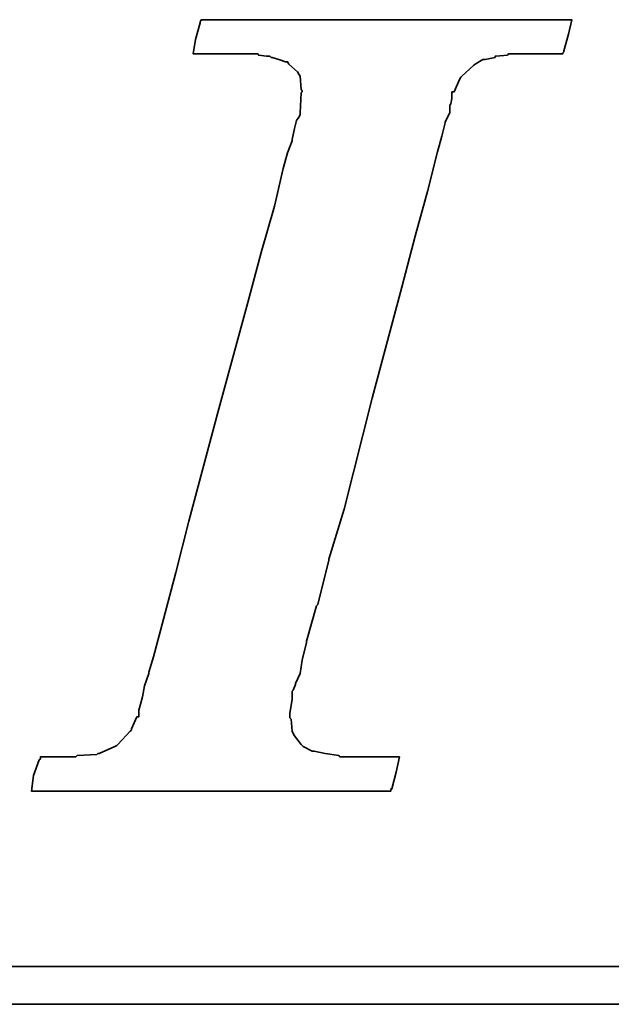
# Model space of a CAD drawing. Header units: millimetres. Extents: x -35 to 371, y -58 to 75.
# Tile 38 of 123: x 112.469 to 113.283, y 1.12 to 2.474. Entities that reach past the tile are written whole.
import ezdxf

# ---------------------------------------------------------------- set-up
doc = ezdxf.new("R2010")
doc.units = ezdxf.units.MM
doc.layers.add('DIM', color=4, linetype='Continuous')
doc.layers.add('layer 1', color=7, linetype='Continuous')

# ---------------------------------------------------------------- blocks, each defined once
blk = doc.blocks.new('TBI MOTION logo(完整正式版)')
at = {"layer": 'layer 1', "color": 22, "lineweight": 35}
for points, knots in [([(-40.59125, -7.94375), (-40.59125, -7.94375), (-40.97375, -7.94375), (-40.97375, -7.94375), (-40.97375, -7.94375), (-40.97375, -7.94375), (-41.38125, -7.94375), (-41.38125, -7.94375), (-41.38125, -7.94375), (-41.38125, -7.94375), (-41.54875, -7.94375), (-41.54875, -7.94375), (-41.54875, -7.94375), (-41.54875, -7.94375), (-41.59875, -7.94375), (-41.59875, -7.94375), (-41.59875, -7.94375), (-41.59875, -7.94375), (-41.88375, -7.94375), (-41.88375, -7.94375), (-41.88375, -7.94375), (-41.88375, -7.94375), (-41.90875, -7.91875), (-41.90875, -7.91875), (-41.90875, -7.91875), (-41.90875, -7.91875), (-42.19875, -7.87125), (-42.19875, -7.87125), (-42.19875, -7.87125), (-42.19875, -7.87125), (-42.43875, -7.82375), (-42.43875, -7.82375), (-42.43875, -7.82375), (-42.43875, -7.82375), (-42.45875, -7.82375), (-42.45875, -7.82375), (-42.45875, -7.82375), (-42.45875, -7.82375), (-42.48625, -7.82375), (-42.48625, -7.82375), (-42.48625, -7.82375), (-42.48625, -7.82375), (-42.67625, -7.72375), (-42.67625, -7.72375), (-42.67625, -7.72375), (-42.67625, -7.72375), (-42.70125, -7.70375), (-42.70125, -7.70375), (-42.70125, -7.70375), (-42.70125, -7.70375), (-42.72375, -7.67875), (-42.72375, -7.67875), (-42.72375, -7.67875), (-42.72375, -7.67875), (-42.86875, -7.48875), (-42.86875, -7.48875), (-42.86875, -7.48875), (-42.86875, -7.48875), (-42.89375, -7.43875), (-42.89375, -7.43875), (-42.89375, -7.43875), (-42.89375, -7.43875), (-42.91875, -7.38875), (-42.91875, -7.38875), (-42.91875, -7.38875), (-42.91875, -7.38875), (-42.93875, -7.12875), (-42.93875, -7.12875), (-42.93875, -7.12875), (-42.93875, -7.12875), (-42.96375, -7.10375), (-42.96375, -7.10375), (-42.96375, -7.10375), (-42.96375, -7.10375), (-42.96375, -7.05375), (-42.96375, -7.05375), (-42.96375, -7.05375), (-42.96375, -7.05375), (-42.96375, -7.00875), (-42.96375, -7.00875), (-42.96375, -7.00875), (-42.96375, -7.00875), (-42.91875, -6.69625), (-42.91875, -6.69625), (-42.91875, -6.69625), (-42.91875, -6.69625), (-42.91875, -6.62375), (-42.91875, -6.62375), (-42.91875, -6.62375), (-42.91875, -6.62375), (-42.91875, -6.59625), (-42.91875, -6.59625), (-42.91875, -6.59625), (-42.91875, -6.59625), (-42.91875, -6.57375), (-42.91875, -6.57375), (-42.91875, -6.57375), (-42.91875, -6.57375), (-42.91875, -6.52875), (-42.91875, -6.52875), (-42.91875, -6.52875), (-42.91875, -6.52875), (-42.89375, -6.50375), (-42.89375, -6.50375), (-42.89375, -6.50375), (-42.89375, -6.50375), (-42.84375, -6.38375), (-42.84375, -6.38375), (-42.84375, -6.38375), (-42.84375, -6.38375), (-42.84375, -6.35875), (-42.84375, -6.35875), (-42.84375, -6.35875), (-42.84375, -6.35875), (-42.74625, -6.14375), (-42.74625, -6.14375), (-42.74625, -6.14375), (-42.74625, -6.14375), (-42.70125, -5.85375), (-42.70125, -5.85375), (-42.70125, -5.85375), (-42.70125, -5.85375), (-42.60375, -5.47125), (-42.60375, -5.47125), (-42.60375, -5.47125), (-42.60375, -5.47125), (-42.60375, -5.44875), (-42.60375, -5.44875), (-42.60375, -5.44875), (-42.60375, -5.44875), (-42.38875, -4.67875), (-42.38875, -4.67875), (-42.38875, -4.67875), (-42.38875, -4.67875), (-42.36375, -4.65375), (-42.36375, -4.65375), (-42.36375, -4.65375), (-42.36375, -4.65375), (-42.12375, -3.69625), (-42.12375, -3.69625), (-42.12375, -3.69625), (-42.12375, -3.69625), (-42.12375, -3.67374), (-42.12375, -3.67374), (-42.12375, -3.67374), (-42.12375, -3.67374), (-41.78875, -2.59374), (-41.78875, -2.59374), (-41.78875, -2.59374), (-41.78875, -2.59374), (-41.18875, -0.19375), (-41.18875, -0.19375), (-41.18875, -0.19375), (-41.18875, -0.19375), (-40.54375, 2.20624), (-40.54375, 2.20624), (-40.54375, 2.20624), (-40.54375, 2.20624), (-40.25375, 3.30875), (-40.25375, 3.30875), (-40.25375, 3.30875), (-40.25375, 3.30875), (-39.98875, 4.27125), (-39.98875, 4.27125), (-39.98875, 4.27125), (-39.98875, 4.27125), (-39.77375, 5.13125), (-39.77375, 5.13125), (-39.77375, 5.13125), (-39.77375, 5.13125), (-39.67875, 5.47125), (-39.67875, 5.47125), (-39.67875, 5.47125), (-39.67875, 5.47125), (-39.60375, 5.75625), (-39.60375, 5.75625), (-39.60375, 5.75625), (-39.60375, 5.75625), (-39.60375, 5.78125), (-39.60375, 5.78125), (-39.60375, 5.78125), (-39.60375, 5.78125), (-39.50875, 5.97125), (-39.50875, 5.97125), (-39.50875, 5.97125), (-39.50875, 5.97125), (-39.50875, 6.13875), (-39.50875, 6.13875), (-39.50875, 6.13875), (-39.50875, 6.13875), (-39.48625, 6.16625), (-39.48625, 6.16625), (-39.48625, 6.16625), (-39.48625, 6.16625), (-39.46125, 6.28625), (-39.46125, 6.28625), (-39.46125, 6.28625), (-39.46125, 6.28625), (-39.46125, 6.42625), (-39.46125, 6.42625), (-39.46125, 6.42625), (-39.46125, 6.42625), (-39.41375, 6.42625), (-39.41375, 6.42625), (-39.41375, 6.42625), (-39.41375, 6.42625), (-39.29375, 6.69125), (-39.29375, 6.69125), (-39.29375, 6.69125), (-39.29375, 6.69125), (-39.26875, 6.74125), (-39.26875, 6.74125), (-39.26875, 6.74125), (-39.26875, 6.74125), (-39.24375, 6.76625), (-39.24375, 6.76625), (-39.24375, 6.76625), (-39.24375, 6.76625), (-38.98375, 7.00624), (-38.98375, 7.00624), (-38.98375, 7.00624), (-38.98375, 7.00624), (-38.95625, 7.02624), (-38.95625, 7.02624), (-38.95625, 7.02624), (-38.95625, 7.02624), (-38.78875, 7.12624), (-38.78875, 7.12624), (-38.78875, 7.12624), (-38.78875, 7.12624), (-38.76375, 7.12624), (-38.76375, 7.12624), (-38.76375, 7.12624), (-38.76375, 7.12624), (-38.74375, 7.12624), (-38.74375, 7.12624), (-38.74375, 7.12624), (-38.74375, 7.12624), (-38.52875, 7.17125), (-38.52875, 7.17125), (-38.52875, 7.17125), (-38.52875, 7.17125), (-38.52875, 7.19624), (-38.52875, 7.19624), (-38.52875, 7.19624), (-38.52875, 7.19624), (-38.50375, 7.19624), (-38.50375, 7.19624), (-38.50375, 7.19624), (-38.50375, 7.19624), (-38.26125, 7.21875), (-38.26125, 7.21875), (-38.26125, 7.21875), (-38.26125, 7.21875), (-38.23875, 7.24624), (-38.23875, 7.24624), (-38.23875, 7.24624), (-38.23875, 7.24624), (-38.21625, 7.24624), (-38.21625, 7.24624), (-38.21625, 7.24624), (-38.21625, 7.24624), (-38.18875, 7.24624), (-38.18875, 7.24624), (-38.18875, 7.24624), (-38.18875, 7.24624), (-37.90375, 7.24624), (-37.90375, 7.24624), (-37.90375, 7.24624), (-37.90375, 7.24624), (-37.85375, 7.24624), (-37.85375, 7.24624), (-37.85375, 7.24624), (-37.85375, 7.24624), (-37.75875, 7.24624), (-37.75875, 7.24624), (-37.75875, 7.24624), (-37.75875, 7.24624), (-37.42375, 7.24624), (-37.42375, 7.24624), (-37.42375, 7.24624), (-37.42375, 7.24624), (-37.08875, 7.24624), (-37.08875, 7.24624), (-37.08875, 7.24624), (-37.08875, 7.24624), (-37.06375, 7.24624), (-37.06375, 7.24624), (-37.06375, 7.24624), (-37.06375, 7.24624), (-37.06375, 7.26624), (-37.06375, 7.26624), (-37.06375, 7.26624), (-37.06375, 7.26624), (-37.03875, 7.29125), (-37.03875, 7.29125), (-37.03875, 7.29125), (-37.03875, 7.29125), (-37.03875, 7.31625), (-37.03875, 7.31625), (-37.03875, 7.31625), (-37.03875, 7.31625), (-36.94125, 7.67625), (-36.94125, 7.67625), (-36.94125, 7.67625), (-36.94125, 7.67625), (-36.86875, 7.98625), (-36.86875, 7.98625), (-36.86875, 7.98625), (-36.86875, 7.98625), (-36.98875, 7.98625), (-36.98875, 7.98625), (-36.98875, 7.98625), (-36.98875, 7.98625), (-37.42375, 7.98625), (-37.42375, 7.98625), (-37.42375, 7.98625), (-37.42375, 7.98625), (-37.94875, 7.98625), (-37.94875, 7.98625), (-37.94875, 7.98625), (-37.94875, 7.98625), (-38.57375, 7.98625), (-38.57375, 7.98625), (-38.57375, 7.98625), (-38.57375, 7.98625), (-39.29375, 7.98625), (-39.29375, 7.98625), (-39.29375, 7.98625), (-39.29375, 7.98625), (-40.82875, 7.98625), (-40.82875, 7.98625), (-40.82875, 7.98625), (-40.82875, 7.98625), (-42.36375, 7.98625), (-42.36375, 7.98625), (-42.36375, 7.98625), (-42.36375, 7.98625), (-43.08375, 7.98625), (-43.08375, 7.98625), (-43.08375, 7.98625), (-43.08375, 7.98625), (-43.70875, 7.98625), (-43.70875, 7.98625), (-43.70875, 7.98625), (-43.70875, 7.98625), (-44.23375, 7.98625), (-44.23375, 7.98625), (-44.23375, 7.98625), (-44.23375, 7.98625), (-44.66875, 7.98625), (-44.66875, 7.98625), (-44.66875, 7.98625), (-44.66875, 7.98625), (-44.88375, 7.98625), (-44.88375, 7.98625), (-44.88375, 7.98625), (-44.88375, 7.98625), (-44.90875, 7.94125), (-44.90875, 7.94125), (-44.90875, 7.94125), (-44.90875, 7.94125), (-44.90875, 7.91625), (-44.90875, 7.91625), (-44.90875, 7.91625), (-44.90875, 7.91625), (-45.00375, 7.55625), (-45.00375, 7.55625), (-45.00375, 7.55625), (-45.00375, 7.55625), (-45.05375, 7.24624), (-45.05375, 7.24624), (-45.05375, 7.24624), (-45.05375, 7.24624), (-44.61875, 7.24624), (-44.61875, 7.24624), (-44.61875, 7.24624), (-44.61875, 7.24624), (-44.11375, 7.24624), (-44.11375, 7.24624), (-44.11375, 7.24624), (-44.11375, 7.24624), (-43.99375, 7.24624), (-43.99375, 7.24624), (-43.99375, 7.24624), (-43.99375, 7.24624), (-43.94625, 7.24624), (-43.94625, 7.24624), (-43.94625, 7.24624), (-43.94625, 7.24624), (-43.92374, 7.24624), (-43.92374, 7.24624), (-43.92374, 7.24624), (-43.92374, 7.24624), (-43.65875, 7.24624), (-43.65875, 7.24624), (-43.65875, 7.24624), (-43.65875, 7.24624), (-43.63875, 7.21875), (-43.63875, 7.21875), (-43.63875, 7.21875), (-43.63875, 7.21875), (-43.46875, 7.19624), (-43.46875, 7.19624), (-43.46875, 7.19624), (-43.46875, 7.19624), (-43.39875, 7.19624), (-43.39875, 7.19624), (-43.39875, 7.19624), (-43.39875, 7.19624), (-43.37125, 7.17125), (-43.37125, 7.17125), (-43.37125, 7.17125), (-43.37125, 7.17125), (-43.34875, 7.17125), (-43.34875, 7.17125), (-43.34875, 7.17125), (-43.34875, 7.17125), (-43.20375, 7.12624), (-43.20375, 7.12624), (-43.20375, 7.12624), (-43.20375, 7.12624), (-43.05875, 7.07624), (-43.05875, 7.07624), (-43.05875, 7.07624), (-43.05875, 7.07624), (-43.01375, 7.07624), (-43.01375, 7.07624), (-43.01375, 7.07624), (-43.01375, 7.07624), (-42.98875, 7.02624), (-42.98875, 7.02624), (-42.98875, 7.02624), (-42.98875, 7.02624), (-42.79875, 6.86125), (-42.79875, 6.86125), (-42.79875, 6.86125), (-42.79875, 6.86125), (-42.77375, 6.81125), (-42.77375, 6.81125), (-42.77375, 6.81125), (-42.77375, 6.81125), (-42.74625, 6.76625), (-42.74625, 6.76625), (-42.74625, 6.76625), (-42.74625, 6.76625), (-42.72375, 6.47625), (-42.72375, 6.47625), (-42.72375, 6.47625), (-42.72375, 6.47625), (-42.70125, 6.45124), (-42.70125, 6.45124), (-42.70125, 6.45124), (-42.70125, 6.45124), (-42.70125, 6.42625), (-42.70125, 6.42625), (-42.70125, 6.42625), (-42.70125, 6.42625), (-42.72375, 6.40625), (-42.72375, 6.40625), (-42.72375, 6.40625), (-42.72375, 6.40625), (-42.74625, 5.97125), (-42.74625, 5.97125), (-42.74625, 5.97125), (-42.74625, 5.97125), (-42.74625, 5.94625), (-42.74625, 5.94625), (-42.74625, 5.94625), (-42.74625, 5.94625), (-42.74625, 5.92625), (-42.74625, 5.92625), (-42.74625, 5.92625), (-42.74625, 5.92625), (-42.77375, 5.87625), (-42.77375, 5.87625), (-42.77375, 5.87625), (-42.77375, 5.87625), (-42.81875, 5.80625), (-42.81875, 5.80625), (-42.81875, 5.80625), (-42.81875, 5.80625), (-42.86875, 5.63625), (-42.86875, 5.63625), (-42.86875, 5.63625), (-42.86875, 5.63625), (-42.91875, 5.39625), (-42.91875, 5.39625), (-42.91875, 5.39625), (-42.91875, 5.39625), (-42.91875, 5.37124), (-42.91875, 5.37124), (-42.91875, 5.37124), (-42.91875, 5.37124), (-43.01375, 5.10874), (-43.01375, 5.10874), (-43.01375, 5.10874), (-43.01375, 5.10874), (-43.10875, 4.77124), (-43.10875, 4.77124), (-43.10875, 4.77124), (-43.10875, 4.77124), (-43.29875, 3.95625), (-43.29875, 3.95625), (-43.29875, 3.95625), (-43.29875, 3.95625), (-43.58875, 2.95125), (-43.58875, 2.95125), (-43.58875, 2.95125), (-43.58875, 2.95125), (-43.87375, 1.87125), (-43.87375, 1.87125), (-43.87375, 1.87125), (-43.87375, 1.87125), (-44.52625, -0.50374), (-44.52625, -0.50374), (-44.52625, -0.50374), (-44.52625, -0.50374), (-45.14875, -2.85375), (-45.14875, -2.85375), (-45.14875, -2.85375), (-45.14875, -2.85375), (-45.43375, -3.95875), (-45.43375, -3.95875), (-45.43375, -3.95875), (-45.43375, -3.95875), (-45.69875, -4.96875), (-45.69875, -4.96875), (-45.69875, -4.96875), (-45.69875, -4.96875), (-45.91375, -5.78375), (-45.91375, -5.78375), (-45.91375, -5.78375), (-45.91375, -5.78375), (-46.01375, -6.11875), (-46.01375, -6.11875), (-46.01375, -6.11875), (-46.01375, -6.11875), (-46.01375, -6.14375), (-46.01375, -6.14375), (-46.01375, -6.14375), (-46.01375, -6.14375), (-46.10875, -6.40875), (-46.10875, -6.40875), (-46.10875, -6.40875), (-46.10875, -6.40875), (-46.15375, -6.64875), (-46.15375, -6.64875), (-46.15375, -6.64875), (-46.15375, -6.64875), (-46.20375, -6.83875), (-46.20375, -6.83875), (-46.20375, -6.83875), (-46.20375, -6.83875), (-46.22875, -6.93375), (-46.22875, -6.93375), (-46.22875, -6.93375), (-46.22875, -6.93375), (-46.22875, -7.07875), (-46.22875, -7.07875), (-46.22875, -7.07875), (-46.22875, -7.07875), (-46.27375, -7.07875), (-46.27375, -7.07875), (-46.27375, -7.07875), (-46.27375, -7.07875), (-46.39375, -7.34375), (-46.39375, -7.34375), (-46.39375, -7.34375), (-46.39375, -7.34375), (-46.39375, -7.36875), (-46.39375, -7.36875), (-46.39375, -7.36875), (-46.39375, -7.36875), (-46.42125, -7.38875), (-46.42125, -7.38875), (-46.42125, -7.38875), (-46.42125, -7.38875), (-46.68375, -7.67875), (-46.68375, -7.67875), (-46.68375, -7.67875), (-46.68375, -7.67875), (-46.70875, -7.70375), (-46.70875, -7.70375), (-46.70875, -7.70375), (-46.70875, -7.70375), (-46.75375, -7.72375), (-46.75375, -7.72375), (-46.75375, -7.72375), (-46.75375, -7.72375), (-47.08875, -7.87125), (-47.08875, -7.87125), (-47.08875, -7.87125), (-47.08875, -7.87125), (-47.11625, -7.87125), (-47.11625, -7.87125), (-47.11625, -7.87125), (-47.11625, -7.87125), (-47.13875, -7.89375), (-47.13875, -7.89375), (-47.13875, -7.89375), (-47.13875, -7.89375), (-47.56875, -7.91875), (-47.56875, -7.91875), (-47.56875, -7.91875), (-47.56875, -7.91875), (-47.59625, -7.94375), (-47.59625, -7.94375), (-47.59625, -7.94375), (-47.59625, -7.94375), (-47.64375, -7.94375), (-47.64375, -7.94375), (-47.64375, -7.94375), (-47.64375, -7.94375), (-47.73625, -7.94375), (-47.73625, -7.94375), (-47.73625, -7.94375), (-47.73625, -7.94375), (-48.07375, -7.94375), (-48.07375, -7.94375), (-48.07375, -7.94375), (-48.07375, -7.94375), (-48.36125, -7.94375), (-48.36125, -7.94375), (-48.36125, -7.94375), (-48.36125, -7.94375), (-48.36125, -7.96625), (-48.36125, -7.96625), (-48.36125, -7.96625), (-48.36125, -7.96625), (-48.36125, -7.99125), (-48.36125, -7.99125), (-48.36125, -7.99125), (-48.36125, -7.99125), (-48.38875, -8.01375), (-48.38875, -8.01375), (-48.38875, -8.01375), (-48.38875, -8.01375), (-48.50875, -8.34875), (-48.50875, -8.34875), (-48.50875, -8.34875), (-48.50875, -8.34875), (-48.55375, -8.68625), (-48.55375, -8.68625), (-48.55375, -8.68625), (-48.55375, -8.68625), (-48.45875, -8.68625), (-48.45875, -8.68625), (-48.45875, -8.68625), (-48.45875, -8.68625), (-48.07375, -8.68625), (-48.07375, -8.68625), (-48.07375, -8.68625), (-48.07375, -8.68625), (-47.52375, -8.68625), (-47.52375, -8.68625), (-47.52375, -8.68625), (-47.52375, -8.68625), (-46.92375, -8.68625), (-46.92375, -8.68625), (-46.92375, -8.68625), (-46.92375, -8.68625), (-46.25375, -8.68625), (-46.25375, -8.68625), (-46.25375, -8.68625), (-46.25375, -8.68625), (-46.20375, -8.68625), (-46.20375, -8.68625), (-46.20375, -8.68625), (-46.20375, -8.68625), (-44.71375, -8.68625), (-44.71375, -8.68625), (-44.71375, -8.68625), (-44.71375, -8.68625), (-43.22875, -8.68625), (-43.22875, -8.68625), (-43.22875, -8.68625), (-43.22875, -8.68625), (-42.55875, -8.68625), (-42.55875, -8.68625), (-42.55875, -8.68625), (-42.55875, -8.68625), (-42.50875, -8.68625), (-42.50875, -8.68625), (-42.50875, -8.68625), (-42.50875, -8.68625), (-41.93375, -8.68625), (-41.93375, -8.68625), (-41.93375, -8.68625), (-41.93375, -8.68625), (-41.38125, -8.68625), (-41.38125, -8.68625), (-41.38125, -8.68625), (-41.38125, -8.68625), (-40.97375, -8.68625), (-40.97375, -8.68625), (-40.97375, -8.68625), (-40.97375, -8.68625), (-40.78125, -8.68625), (-40.78125, -8.68625), (-40.78125, -8.68625), (-40.78125, -8.68625), (-40.78125, -8.63875), (-40.78125, -8.63875), (-40.78125, -8.63875), (-40.78125, -8.63875), (-40.75875, -8.63875), (-40.75875, -8.63875), (-40.75875, -8.63875), (-40.75875, -8.63875), (-40.66375, -8.27875), (-40.66375, -8.27875), (-40.66375, -8.27875), (-40.66375, -8.27875), (-40.59125, -7.94375), (-40.59125, -7.94375)], [0, 0, 0, 0, 0.00558659, 0.00558659, 0.00558659, 0.00558659, 0.01117318, 0.01117318, 0.01117318, 0.01117318, 0.01675978, 0.01675978, 0.01675978, 0.01675978, 0.02234637, 0.02234637, 0.02234637, 0.02234637, 0.02793296, 0.02793296, 0.02793296, 0.02793296, 0.03351955, 0.03351955, 0.03351955, 0.03351955, 0.03910615, 0.03910615, 0.03910615, 0.03910615, 0.04469274, 0.04469274, 0.04469274, 0.04469274, 0.05027933, 0.05027933, 0.05027933, 0.05027933, 0.05586592, 0.05586592, 0.05586592, 0.05586592, 0.06145251, 0.06145251, 0.06145251, 0.06145251, 0.06703911, 0.06703911, 0.06703911, 0.06703911, 0.0726257, 0.0726257, 0.0726257, 0.0726257, 0.07821229, 0.07821229, 0.07821229, 0.07821229, 0.08379888, 0.08379888, 0.08379888, 0.08379888, 0.08938547, 0.08938547, 0.08938547, 0.08938547, 0.09497207, 0.09497207, 0.09497207, 0.09497207, 0.10055866, 0.10055866, 0.10055866, 0.10055866, 0.10614525, 0.10614525, 0.10614525, 0.10614525, 0.11173184, 0.11173184, 0.11173184, 0.11173184, 0.11731844, 0.11731844, 0.11731844, 0.11731844, 0.12290503, 0.12290503, 0.12290503, 0.12290503, 0.12849162, 0.12849162, 0.12849162, 0.12849162, 0.13407821, 0.13407821, 0.13407821, 0.13407821, 0.1396648, 0.1396648, 0.1396648, 0.1396648, 0.1452514, 0.1452514, 0.1452514, 0.1452514, 0.15083799, 0.15083799, 0.15083799, 0.15083799, 0.15642458, 0.15642458, 0.15642458, 0.15642458, 0.16201117, 0.16201117, 0.16201117, 0.16201117, 0.16759777, 0.16759777, 0.16759777, 0.16759777, 0.17318436, 0.17318436, 0.17318436, 0.17318436, 0.17877095, 0.17877095, 0.17877095, 0.17877095, 0.18435754, 0.18435754, 0.18435754, 0.18435754, 0.18994413, 0.18994413, 0.18994413, 0.18994413, 0.19553073, 0.19553073, 0.19553073, 0.19553073, 0.20111732, 0.20111732, 0.20111732, 0.20111732, 0.20670391, 0.20670391, 0.20670391, 0.20670391, 0.2122905, 0.2122905, 0.2122905, 0.2122905, 0.21787709, 0.21787709, 0.21787709, 0.21787709, 0.22346369, 0.22346369, 0.22346369, 0.22346369, 0.22905028, 0.22905028, 0.22905028, 0.22905028, 0.23463687, 0.23463687, 0.23463687, 0.23463687, 0.24022346, 0.24022346, 0.24022346, 0.24022346, 0.24581006, 0.24581006, 0.24581006, 0.24581006, 0.25139665, 0.25139665, 0.25139665, 0.25139665, 0.25698324, 0.25698324, 0.25698324, 0.25698324, 0.26256983, 0.26256983, 0.26256983, 0.26256983, 0.26815642, 0.26815642, 0.26815642, 0.26815642, 0.27374302, 0.27374302, 0.27374302, 0.27374302, 0.27932961, 0.27932961, 0.27932961, 0.27932961, 0.2849162, 0.2849162, 0.2849162, 0.2849162, 0.29050279, 0.29050279, 0.29050279, 0.29050279, 0.29608939, 0.29608939, 0.29608939, 0.29608939, 0.30167598, 0.30167598, 0.30167598, 0.30167598, 0.30726257, 0.30726257, 0.30726257, 0.30726257, 0.31284916, 0.31284916, 0.31284916, 0.31284916, 0.31843575, 0.31843575, 0.31843575, 0.31843575, 0.32402235, 0.32402235, 0.32402235, 0.32402235, 0.32960894, 0.32960894, 0.32960894, 0.32960894, 0.33519553, 0.33519553, 0.33519553, 0.33519553, 0.34078212, 0.34078212, 0.34078212, 0.34078212, 0.34636872, 0.34636872, 0.34636872, 0.34636872, 0.35195531, 0.35195531, 0.35195531, 0.35195531, 0.3575419, 0.3575419, 0.3575419, 0.3575419, 0.36312849, 0.36312849, 0.36312849, 0.36312849, 0.36871508, 0.36871508, 0.36871508, 0.36871508, 0.37430168, 0.37430168, 0.37430168, 0.37430168, 0.37988827, 0.37988827, 0.37988827, 0.37988827, 0.38547486, 0.38547486, 0.38547486, 0.38547486, 0.39106145, 0.39106145, 0.39106145, 0.39106145, 0.39664804, 0.39664804, 0.39664804, 0.39664804, 0.40223464, 0.40223464, 0.40223464, 0.40223464, 0.40782123, 0.40782123, 0.40782123, 0.40782123, 0.41340782, 0.41340782, 0.41340782, 0.41340782, 0.41899441, 0.41899441, 0.41899441, 0.41899441, 0.42458101, 0.42458101, 0.42458101, 0.42458101, 0.4301676, 0.4301676, 0.4301676, 0.4301676, 0.43575419, 0.43575419, 0.43575419, 0.43575419, 0.44134078, 0.44134078, 0.44134078, 0.44134078, 0.44692737, 0.44692737, 0.44692737, 0.44692737, 0.45251397, 0.45251397, 0.45251397, 0.45251397, 0.45810056, 0.45810056, 0.45810056, 0.45810056, 0.46368715, 0.46368715, 0.46368715, 0.46368715, 0.46927374, 0.46927374, 0.46927374, 0.46927374, 0.47486034, 0.47486034, 0.47486034, 0.47486034, 0.48044693, 0.48044693, 0.48044693, 0.48044693, 0.48603352, 0.48603352, 0.48603352, 0.48603352, 0.49162011, 0.49162011, 0.49162011, 0.49162011, 0.4972067, 0.4972067, 0.4972067, 0.4972067, 0.5027933, 0.5027933, 0.5027933, 0.5027933, 0.50837989, 0.50837989, 0.50837989, 0.50837989, 0.51396648, 0.51396648, 0.51396648, 0.51396648, 0.51955307, 0.51955307, 0.51955307, 0.51955307, 0.52513966, 0.52513966, 0.52513966, 0.52513966, 0.53072626, 0.53072626, 0.53072626, 0.53072626, 0.53631285, 0.53631285, 0.53631285, 0.53631285, 0.54189944, 0.54189944, 0.54189944, 0.54189944, 0.54748603, 0.54748603, 0.54748603, 0.54748603, 0.55307263, 0.55307263, 0.55307263, 0.55307263, 0.55865922, 0.55865922, 0.55865922, 0.55865922, 0.56424581, 0.56424581, 0.56424581, 0.56424581, 0.5698324, 0.5698324, 0.5698324, 0.5698324, 0.57541899, 0.57541899, 0.57541899, 0.57541899, 0.58100559, 0.58100559, 0.58100559, 0.58100559, 0.58659218, 0.58659218, 0.58659218, 0.58659218, 0.59217877, 0.59217877, 0.59217877, 0.59217877, 0.59776536, 0.59776536, 0.59776536, 0.59776536, 0.60335196, 0.60335196, 0.60335196, 0.60335196, 0.60893855, 0.60893855, 0.60893855, 0.60893855, 0.61452514, 0.61452514, 0.61452514, 0.61452514, 0.62011173, 0.62011173, 0.62011173, 0.62011173, 0.62569832, 0.62569832, 0.62569832, 0.62569832, 0.63128492, 0.63128492, 0.63128492, 0.63128492, 0.63687151, 0.63687151, 0.63687151, 0.63687151, 0.6424581, 0.6424581, 0.6424581, 0.6424581, 0.64804469, 0.64804469, 0.64804469, 0.64804469, 0.65363128, 0.65363128, 0.65363128, 0.65363128, 0.65921788, 0.65921788, 0.65921788, 0.65921788, 0.66480447, 0.66480447, 0.66480447, 0.66480447, 0.67039106, 0.67039106, 0.67039106, 0.67039106, 0.67597765, 0.67597765, 0.67597765, 0.67597765, 0.68156425, 0.68156425, 0.68156425, 0.68156425, 0.68715084, 0.68715084, 0.68715084, 0.68715084, 0.69273743, 0.69273743, 0.69273743, 0.69273743, 0.69832402, 0.69832402, 0.69832402, 0.69832402, 0.70391061, 0.70391061, 0.70391061, 0.70391061, 0.70949721, 0.70949721, 0.70949721, 0.70949721, 0.7150838, 0.7150838, 0.7150838, 0.7150838, 0.72067039, 0.72067039, 0.72067039, 0.72067039, 0.72625698, 0.72625698, 0.72625698, 0.72625698, 0.73184358, 0.73184358, 0.73184358, 0.73184358, 0.73743017, 0.73743017, 0.73743017, 0.73743017, 0.74301676, 0.74301676, 0.74301676, 0.74301676, 0.74860335, 0.74860335, 0.74860335, 0.74860335, 0.75418994, 0.75418994, 0.75418994, 0.75418994, 0.75977654, 0.75977654, 0.75977654, 0.75977654, 0.76536313, 0.76536313, 0.76536313, 0.76536313, 0.77094972, 0.77094972, 0.77094972, 0.77094972, 0.77653631, 0.77653631, 0.77653631, 0.77653631, 0.78212291, 0.78212291, 0.78212291, 0.78212291, 0.7877095, 0.7877095, 0.7877095, 0.7877095, 0.79329609, 0.79329609, 0.79329609, 0.79329609, 0.79888268, 0.79888268, 0.79888268, 0.79888268, 0.80446927, 0.80446927, 0.80446927, 0.80446927, 0.81005587, 0.81005587, 0.81005587, 0.81005587, 0.81564246, 0.81564246, 0.81564246, 0.81564246, 0.82122905, 0.82122905, 0.82122905, 0.82122905, 0.82681564, 0.82681564, 0.82681564, 0.82681564, 0.83240223, 0.83240223, 0.83240223, 0.83240223, 0.83798883, 0.83798883, 0.83798883, 0.83798883, 0.84357542, 0.84357542, 0.84357542, 0.84357542, 0.84916201, 0.84916201, 0.84916201, 0.84916201, 0.8547486, 0.8547486, 0.8547486, 0.8547486, 0.8603352, 0.8603352, 0.8603352, 0.8603352, 0.86592179, 0.86592179, 0.86592179, 0.86592179, 0.87150838, 0.87150838, 0.87150838, 0.87150838, 0.87709497, 0.87709497, 0.87709497, 0.87709497, 0.88268156, 0.88268156, 0.88268156, 0.88268156, 0.88826816, 0.88826816, 0.88826816, 0.88826816, 0.89385475, 0.89385475, 0.89385475, 0.89385475, 0.89944134, 0.89944134, 0.89944134, 0.89944134, 0.90502793, 0.90502793, 0.90502793, 0.90502793, 0.91061453, 0.91061453, 0.91061453, 0.91061453, 0.91620112, 0.91620112, 0.91620112, 0.91620112, 0.92178771, 0.92178771, 0.92178771, 0.92178771, 0.9273743, 0.9273743, 0.9273743, 0.9273743, 0.93296089, 0.93296089, 0.93296089, 0.93296089, 0.93854749, 0.93854749, 0.93854749, 0.93854749, 0.94413408, 0.94413408, 0.94413408, 0.94413408, 0.94972067, 0.94972067, 0.94972067, 0.94972067, 0.95530726, 0.95530726, 0.95530726, 0.95530726, 0.96089385, 0.96089385, 0.96089385, 0.96089385, 0.96648045, 0.96648045, 0.96648045, 0.96648045, 0.97206704, 0.97206704, 0.97206704, 0.97206704, 0.97765363, 0.97765363, 0.97765363, 0.97765363, 0.98324022, 0.98324022, 0.98324022, 0.98324022, 0.98882682, 0.98882682, 0.98882682, 0.98882682, 0.99441341, 0.99441341, 0.99441341, 0.99441341, 1, 1, 1, 1]), ([(75.90875, -9.47875), (75.90875, -9.47875), (75.90875, -12.28625), (75.90875, -12.28625), (75.90875, -12.28625), (75.90875, -12.28625), (75.90875, -12.47875), (75.90875, -12.47875), (75.90875, -12.47875), (75.90875, -12.47875), (75.71625, -12.47875), (75.71625, -12.47875), (75.71625, -12.47875), (75.71625, -12.47875), (-88.32875, -12.47875), (-88.32875, -12.47875), (-88.32875, -12.47875), (-88.32875, -12.47875), (-88.32875, -13.29375), (-88.32875, -13.29375), (-88.32875, -13.29375), (-88.32875, -13.29375), (82.89125, -13.29375), (82.89125, -13.29375), (82.89125, -13.29375), (82.89125, -13.29375), (75.90875, -9.47875), (75.90875, -9.47875)], [0, 0, 0, 0, 0.14285714, 0.14285714, 0.14285714, 0.14285714, 0.28571429, 0.28571429, 0.28571429, 0.28571429, 0.42857143, 0.42857143, 0.42857143, 0.42857143, 0.57142857, 0.57142857, 0.57142857, 0.57142857, 0.71428571, 0.71428571, 0.71428571, 0.71428571, 0.85714286, 0.85714286, 0.85714286, 0.85714286, 1, 1, 1, 1])]:
    blk.add_open_spline(points, degree=3, knots=knots, dxfattribs=at)

msp = doc.modelspace()

# ---------------------------------------------------------------- block references
at = {"layer": 'DIM', "xscale": 0.0636045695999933, "yscale": 0.0636045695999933, "zscale": 0.0636045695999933}
msp.add_blockref('TBI MOTION logo(完整正式版)', (115.5733, 1.9656), dxfattribs=at)

doc.saveas('drawing.dxf')
